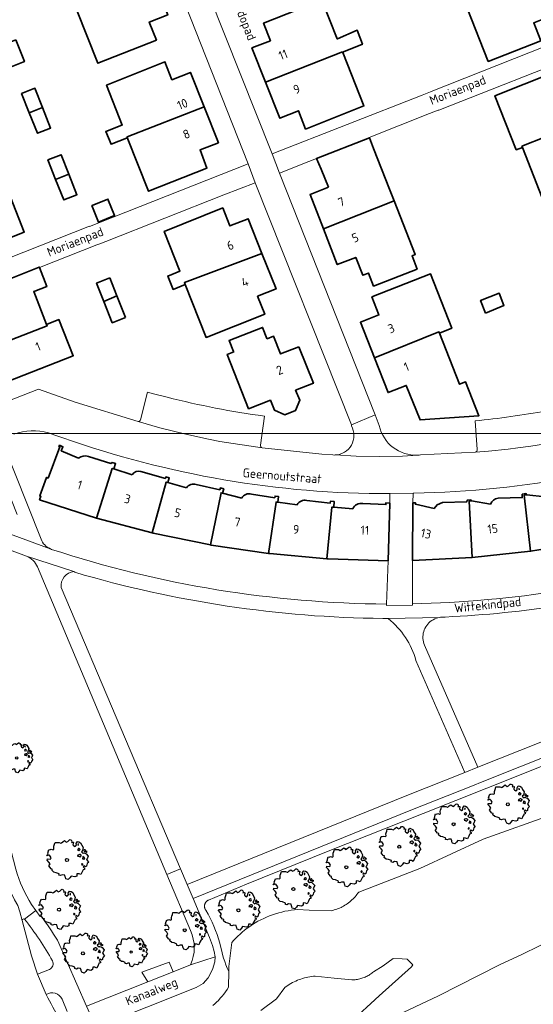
# Model space of a CAD drawing. Header units: metres. Extents: x 152391 to 157968, y 462336 to 467280.
# Tile 120 of 256: x 154502 to 154579, y 464175 to 464324. Entities that reach past the tile are written whole.
import ezdxf
from ezdxf.enums import TextEntityAlignment as Align

# ---------------------------------------------------------------- set-up
doc = ezdxf.new("R2010")
doc.units = ezdxf.units.M
doc.header["$LTSCALE"] = 0.75
doc.layers.get('0').update_dxf_attribs({"lineweight": 25})
for name, color, linetype, lineweight in [('B-GV-GR-BOOM-S', 252, 'Continuous', 25), ('B-WE-OG-BEBOUWING-GV', 6, 'Continuous', 35), ('B-WE-OG-BEBOUWING-T18', 1, 'Continuous', 18), ('B-WE-OG-TERREIN_CULTUURSCHEIDING-GV', 251, 'Continuous', 18), ('B-WE-OG-TOPOGRAFIE-T18', 1, 'Continuous', 18), ('B-WE-OG-WATER-GV', 251, 'Continuous', 18), ('B-WE-OG-WATER_KANAAL-GV', 251, 'Continuous', 18), ('B-WE-OG-WATER_SLOOT-GV', 251, 'Continuous', 18), ('B-WE-VH-VERHARDING_ASFALT-GV', 251, 'Continuous', 18), ('B-WE-VH-VERHARDING_BEDRIJFSVLOERPLAAT-GV', 251, 'Continuous', 18), ('B-WE-VH-VERHARDING_BETON-GV', 251, 'Continuous', 18), ('B-WE-VH-VERHARDING_BETONSTRAATSTEEN-GV', 251, 'Continuous', 18), ('B-WE-VH-VERHARDING_TEGEL-GV', 251, 'Continuous', 18)]:
    doc.layers.add(name, color=color, linetype=linetype, lineweight=lineweight)
doc.layers.add('X-XX-AL-TEKENBLAD_HULPLIJN-G', color=7, linetype='Continuous', lineweight=18, plot=False)
doc.styles.add('NLCS-ISO-M750-T18', font='NLCS-ISO.ttf', dxfattribs={"height": 1.35})

# ---------------------------------------------------------------- blocks, each defined once
blk = doc.blocks.new('SGR-BOOM_31_50')
at = {"linetype": 'Continuous'}
for p, q in [((-1.51, 1.45), (-1.48, 1.58)), ((-1.48, 1.58), (-1.4, 1.78)), ((-1.4, 1.78), (-1.36, 2)), ((-1.36, 2), (-0.89, 2)), ((-0.89, 2), (-0.69, 1.91)), ((-0.69, 1.91), (-0.63, 1.93)), ((-0.63, 1.93), (-0.49, 2.06)), ((-0.49, 2.06), (-0.3, 2.2)), ((-0.3, 2.2), (-0.18, 2.11)), ((-0.18, 2.11), (-0.08, 2.02)), ((-0.08, 2.02), (0.09, 2.11)), ((0.09, 2.11), (0.27, 2.28)), ((0.27, 2.28), (0.35, 2.31)), ((0.35, 2.31), (0.44, 2.26)), ((0.44, 2.26), (0.52, 2.2)), ((0.54, 2.04), (0.51, 2)), ((0.51, 2), (0.71, 2.02)), ((0.52, 2.2), (0.54, 2.04)), ((0.72, 1.98), (0.68, 1.71)), ((0.68, 1.71), (0.75, 1.65)), ((0.71, 2.02), (0.72, 1.98)), ((0.75, 1.65), (0.92, 1.54)), ((0.92, 1.54), (1, 1.6)), ((1, 1.6), (1.06, 1.71)), ((1.05, 1.87), (1.19, 2.09)), ((1.06, 1.71), (1.05, 1.87)), ((1.19, 2.09), (1.36, 2.04)), ((1.3, 1.82), (1.23, 1.78)), ((1.23, 1.78), (1.27, 1.67)), ((1.27, 1.67), (1.28, 1.65)), ((1.28, 1.69), (1.3, 1.82)), ((1.36, 2.04), (1.54, 1.93)), ((1.54, 1.93), (1.67, 1.69)), ((1.67, 1.69), (1.84, 1.41)), ((-2.27, 0.49), (-2.21, 0.64)), ((-1.99, 0.55), (-2.27, 0.49)), ((-2.24, -0.04), (-2.22, 0.11)), ((-2.22, 0.11), (-1.85, 0.09)), ((-2.21, 0.64), (-2.13, 0.71)), ((-2.18, 0.77), (-2.04, 1.17)), ((-2.13, 0.71), (-2.18, 0.77)), ((-2.04, 1.17), (-1.94, 1.14)), ((-1.9, 0.44), (-1.99, 0.55)), ((-1.94, 1.14), (-1.79, 1.21)), ((-1.77, 0.25), (-1.9, 0.44)), ((-1.85, 0.09), (-1.77, 0.25)), ((-1.79, 1.21), (-1.57, 1.14)), ((-1.57, 1.14), (-1.49, 1.23)), ((-1.49, 1.23), (-1.51, 1.45)), ((1.25, 1.21), (1.19, 1.17)), ((1.19, 1.17), (1.23, 1.1)), ((1.23, 0.55), (1.19, 0.44)), ((1.19, 0.44), (1.37, 0.42)), ((1.23, 1.1), (1.31, 1.12)), ((1.4, 0.62), (1.23, 0.55)), ((1.3, 1.3), (1.25, 1.21)), ((1.37, 1.3), (1.3, 1.3)), ((1.31, 1.12), (1.37, 1.03)), ((1.44, 1.25), (1.37, 1.3)), ((1.37, 1.03), (1.44, 1.12)), ((1.37, 0.42), (1.48, 0.33)), ((1.48, 0.62), (1.4, 0.62)), ((1.5, 1.17), (1.44, 1.25)), ((1.44, 1.12), (1.5, 1.17)), ((1.62, 0.53), (1.48, 0.62)), ((1.48, 0.33), (1.61, 0.49)), ((1.61, 0.49), (1.65, 0.55)), ((1.76, 1.06), (1.64, 0.93)), ((1.64, 0.93), (1.7, 0.84)), ((1.7, 0.84), (1.84, 0.75)), ((1.79, 0.25), (1.75, 0.14)), ((1.91, 0.07), (1.75, 0.14)), ((1.84, 1.41), (1.76, 1.06)), ((1.81, 0.4), (1.79, 0.31)), ((1.79, 0.31), (1.79, 0.25)), ((1.9, 0.31), (1.81, 0.4)), ((1.84, 0.75), (1.92, 0.79)), ((1.96, 0.27), (1.9, 0.31)), ((1.91, 0.07), (2.01, 0.18)), ((1.96, 1.14), (1.92, 1.08)), ((1.92, 1.08), (1.95, 0.99)), ((1.92, 0.79), (2.09, 0.75)), ((1.95, 0.99), (2.04, 0.93)), ((2.06, 1.14), (1.96, 1.14)), ((2.01, 0.18), (1.96, 0.27)), ((2.04, 0.97), (2.18, 0.9)), ((2.04, 0.93), (2.06, 0.97)), ((2.16, 1.01), (2.06, 1.14)), ((2.09, 0.75), (2.18, 0.68)), ((2.3, 0.95), (2.16, 1.01)), ((2.18, 0.9), (2.3, 0.95)), ((2.18, 0.68), (2.41, 0.42)), ((2.29, 0.14), (2.23, 0.05)), ((2.23, 0.05), (2.35, -0.13)), ((2.41, 0.42), (2.29, 0.14)), ((-2.05, -0.24), (-2.24, -0.04)), ((-2.07, -0.67), (-1.99, -0.56)), ((-1.8, -1), (-2.07, -0.67)), ((-1.91, -0.43), (-2.05, -0.24)), ((-1.99, -0.56), (-1.91, -0.43)), ((-1.67, -1.05), (-1.8, -1)), ((-1.7, -1.2), (-1.67, -1.05)), ((-1.48, -1.4), (-1.7, -1.2)), ((-1.22, -1.44), (-1.48, -1.4)), ((-0.89, -1.57), (-1.22, -1.44)), ((1.72, -1.35), (1.58, -1.66)), ((1.72, -0.39), (1.65, -0.48)), ((1.65, -0.48), (1.67, -0.56)), ((1.68, -0.56), (1.78, -0.54)), ((1.78, -0.45), (1.72, -0.39)), ((1.81, -1.18), (1.72, -1.35)), ((1.78, -0.54), (1.78, -0.45)), ((1.82, -1.11), (1.81, -1.18)), ((1.98, -1.07), (1.82, -1.11)), ((1.95, -0.63), (1.85, -0.78)), ((1.85, -0.78), (1.9, -0.85)), ((1.9, -0.85), (1.99, -0.94)), ((2.1, -0.78), (1.95, -0.63)), ((1.99, -0.94), (1.98, -1.07)), ((2.21, -0.7), (2.1, -0.78)), ((2.24, -0.56), (2.21, -0.7)), ((2.29, -0.41), (2.24, -0.56)), ((2.46, -0.24), (2.29, -0.41)), ((2.35, -0.13), (2.46, -0.24)), ((-0.91, -1.72), (-0.89, -1.57)), ((-0.73, -1.77), (-0.91, -1.72)), ((-0.53, -1.68), (-0.73, -1.77)), ((-0.25, -1.7), (-0.53, -1.68)), ((-0.21, -1.9), (-0.25, -1.7)), ((-0.18, -1.99), (-0.21, -1.9)), ((-0.13, -2.14), (-0.18, -1.99)), ((0.15, -2.23), (-0.13, -2.14)), ((0.34, -2.03), (0.15, -2.23)), ((0.47, -1.83), (0.34, -2.03)), ((0.91, -1.92), (0.47, -1.83)), ((1.11, -1.81), (0.91, -1.92)), ((1.13, -1.55), (1.11, -1.81)), ((1.37, -1.57), (1.13, -1.55)), ((1.58, -1.66), (1.37, -1.57))]:
    blk.add_line(p, q, dxfattribs=at)
blk.add_circle((0, 0), 0.169, dxfattribs=at)
blk = doc.blocks.new('SGR-BOOM_50_100')
at = {"linetype": 'Continuous'}
for p, q in [((0.12, 2.81), (0.36, 3.04)), ((0.36, 3.04), (0.47, 3.07)), ((0.47, 3.07), (0.59, 3.02)), ((0.59, 3.02), (0.69, 2.93)), ((-2.9, 1.03), (-2.72, 1.56)), ((-2.72, 1.56), (-2.59, 1.53)), ((-2.59, 1.53), (-2.39, 1.61)), ((-2.39, 1.61), (-2.1, 1.53)), ((-2.1, 1.53), (-1.99, 1.64)), ((-2.01, 1.93), (-1.97, 2.11)), ((-1.99, 1.64), (-2.01, 1.93)), ((-1.97, 2.11), (-1.87, 2.37)), ((-1.87, 2.37), (-1.81, 2.66)), ((-1.81, 2.66), (-1.19, 2.66)), ((-1.19, 2.66), (-0.92, 2.55)), ((-0.92, 2.55), (-0.84, 2.58)), ((-0.84, 2.58), (-0.65, 2.75)), ((-0.65, 2.75), (-0.4, 2.93)), ((-0.4, 2.93), (-0.24, 2.81)), ((-0.24, 2.81), (-0.11, 2.69)), ((-0.11, 2.69), (0.12, 2.81)), ((0.72, 2.72), (0.67, 2.66)), ((0.67, 2.66), (0.94, 2.69)), ((0.69, 2.93), (0.72, 2.72)), ((0.96, 2.64), (0.9, 2.29)), ((0.9, 2.29), (1, 2.2)), ((0.94, 2.69), (0.96, 2.64)), ((1, 2.2), (1.23, 2.05)), ((1.23, 2.05), (1.34, 2.14)), ((1.34, 2.14), (1.42, 2.29)), ((1.4, 2.49), (1.58, 2.78)), ((1.42, 2.29), (1.4, 2.49)), ((1.58, 2.78), (1.81, 2.72)), ((1.67, 1.61), (1.58, 1.56)), ((1.58, 1.56), (1.65, 1.47)), ((1.73, 2.43), (1.65, 2.37)), ((1.65, 2.37), (1.69, 2.23)), ((1.65, 1.47), (1.75, 1.5)), ((1.73, 1.73), (1.67, 1.61)), ((1.69, 2.23), (1.71, 2.2)), ((1.71, 2.26), (1.73, 2.43)), ((1.83, 1.73), (1.73, 1.73)), ((1.75, 1.5), (1.83, 1.38)), ((1.81, 2.72), (2.06, 2.58)), ((1.91, 1.67), (1.83, 1.73)), ((1.83, 1.38), (1.91, 1.5)), ((2, 1.56), (1.91, 1.67)), ((1.91, 1.5), (2, 1.56)), ((2.06, 2.58), (2.22, 2.26)), ((2.22, 2.26), (2.45, 1.88)), ((2.45, 1.88), (2.35, 1.41)), ((2.62, 1.53), (2.56, 1.44)), ((2.74, 1.53), (2.62, 1.53)), ((2.89, 1.35), (2.74, 1.53)), ((-3.03, 0.65), (-2.94, 0.85)), ((-2.65, 0.74), (-3.03, 0.65)), ((-2.99, -0.05), (-2.96, 0.15)), ((-2.96, 0.15), (-2.47, 0.12)), ((-2.94, 0.85), (-2.84, 0.94)), ((-2.84, 0.94), (-2.9, 1.03)), ((-2.53, 0.59), (-2.65, 0.74)), ((-2.37, 0.33), (-2.53, 0.59)), ((-2.47, 0.12), (-2.37, 0.33)), ((1.65, 0.74), (1.58, 0.59)), ((1.58, 0.59), (1.83, 0.56)), ((1.87, 0.82), (1.65, 0.74)), ((1.83, 0.56), (1.98, 0.45)), ((1.98, 0.82), (1.87, 0.82)), ((2.16, 0.71), (1.98, 0.82)), ((1.98, 0.45), (2.14, 0.65)), ((2.14, 0.65), (2.2, 0.74)), ((2.35, 1.41), (2.18, 1.23)), ((2.18, 1.23), (2.27, 1.12)), ((2.27, 1.12), (2.45, 1)), ((2.39, 0.33), (2.33, 0.18)), ((2.55, 0.09), (2.33, 0.18)), ((2.41, 0.53), (2.39, 0.42)), ((2.39, 0.42), (2.39, 0.33)), ((2.53, 0.42), (2.41, 0.53)), ((2.45, 1), (2.56, 1.06)), ((2.62, 0.36), (2.53, 0.42)), ((2.55, 0.09), (2.68, 0.24)), ((2.56, 1.44), (2.6, 1.32)), ((2.56, 1.06), (2.78, 1)), ((2.6, 1.32), (2.72, 1.23)), ((2.68, 0.24), (2.62, 0.36)), ((2.72, 1.29), (2.91, 1.2)), ((2.72, 1.23), (2.74, 1.29)), ((2.78, 1), (2.91, 0.91)), ((3.07, 1.26), (2.89, 1.35)), ((2.91, 1.2), (3.07, 1.26)), ((2.91, 0.91), (3.22, 0.56)), ((3.05, 0.18), (2.97, 0.07)), ((2.97, 0.07), (3.13, -0.17)), ((3.22, 0.56), (3.05, 0.18)), ((-2.74, -0.31), (-2.99, -0.05)), ((-2.76, -0.9), (-2.65, -0.75)), ((-2.41, -1.34), (-2.76, -0.9)), ((-2.55, -0.58), (-2.74, -0.31)), ((-2.65, -0.75), (-2.55, -0.58)), ((-2.22, -1.39), (-2.41, -1.34)), ((-2.26, -1.6), (-2.22, -1.39)), ((2.29, -0.52), (2.2, -0.64)), ((2.2, -0.64), (2.22, -0.75)), ((2.25, -0.75), (2.37, -0.72)), ((2.37, -0.61), (2.29, -0.52)), ((2.37, -0.72), (2.37, -0.61)), ((2.43, -1.48), (2.41, -1.57)), ((2.64, -1.42), (2.43, -1.48)), ((2.6, -0.84), (2.47, -1.04)), ((2.47, -1.04), (2.53, -1.13)), ((2.53, -1.13), (2.66, -1.25)), ((2.8, -1.04), (2.6, -0.84)), ((2.66, -1.25), (2.64, -1.42)), ((2.95, -0.93), (2.8, -1.04)), ((2.99, -0.75), (2.95, -0.93)), ((3.05, -0.55), (2.99, -0.75)), ((3.28, -0.31), (3.05, -0.55)), ((3.13, -0.17), (3.28, -0.31)), ((-1.97, -1.86), (-2.26, -1.6)), ((-1.62, -1.92), (-1.97, -1.86)), ((-1.19, -2.1), (-1.62, -1.92)), ((-1.21, -2.3), (-1.19, -2.1)), ((-0.98, -2.36), (-1.21, -2.3)), ((-0.71, -2.24), (-0.98, -2.36)), ((-0.34, -2.27), (-0.71, -2.24)), ((-0.28, -2.53), (-0.34, -2.27)), ((-0.24, -2.65), (-0.28, -2.53)), ((-0.17, -2.85), (-0.24, -2.65)), ((0.2, -2.97), (-0.17, -2.85)), ((0.45, -2.71), (0.2, -2.97)), ((0.63, -2.45), (0.45, -2.71)), ((1.21, -2.56), (0.63, -2.45)), ((1.48, -2.42), (1.21, -2.56)), ((1.5, -2.07), (1.48, -2.42)), ((1.83, -2.1), (1.5, -2.07)), ((2.1, -2.21), (1.83, -2.1)), ((2.29, -1.8), (2.1, -2.21)), ((2.41, -1.57), (2.29, -1.8))]:
    blk.add_line(p, q, dxfattribs=at)
blk.add_circle((0, 0), 0.225, dxfattribs=at)

msp = doc.modelspace()

# ---------------------------------------------------------------- linework, layer by layer
at = {"layer": 'B-WE-OG-BEBOUWING-GV'}
for points in [[(154510.26, 464325.09), (154513.47, 464316.98), (154522.3, 464320.47), (154521.23, 464323.18), (154524.02, 464324.28), (154521.89, 464329.67)], [(154580, 464329.53), (154569.28, 464325.3), (154572.45, 464317.25), (154580.39, 464320.38), (154579.32, 464323.09), (154582.11, 464324.19)], [(154550.45, 464318.62), (154550.59, 464318.68), (154553.43, 464319.84), (154552.64, 464321.95), (154549.67, 464320.68), (154549.64, 464320.66), (154547.31, 464326.53), (154538.49, 464323.03), (154539.54, 464320.38), (154536.75, 464319.28), (154538.79, 464314.1), (154550.42, 464318.69)], [(154501.06, 464320.5), (154499.07, 464319.69), (154500.36, 464316.43), (154502.36, 464317.22)], [(154538.79, 464314.1), (154540.94, 464308.66), (154543.78, 464309.81), (154544.84, 464307.03), (154553.66, 464310.53), (154550.45, 464318.62), (154550.42, 464318.69)], [(154529.52, 464310.38), (154527.45, 464315.59), (154524.66, 464314.48), (154523.59, 464317.19), (154514.77, 464313.68), (154517.16, 464307.65), (154517.07, 464307.61), (154514.66, 464306.66), (154515.45, 464304.74), (154517.77, 464305.69), (154517.91, 464305.75), (154517.87, 464305.85)], [(154588.25, 464308.67), (154586.16, 464313.97), (154583.37, 464312.87), (154582.3, 464315.58), (154573.45, 464312.08), (154576.67, 464303.91), (154577.6, 464304.27), (154577.53, 464304.45)], [(154503.11, 464309.48), (154505.1, 464310.3), (154503.95, 464313.19), (154501.95, 464312.4)], [(154505.1, 464310.3), (154503.11, 464309.48), (154504.33, 464306.4), (154506.33, 464307.19)], [(154517.91, 464305.75), (154521.11, 464297.66), (154529.94, 464301.16), (154528.91, 464303.88), (154531.67, 464304.97), (154529.52, 464310.38), (154517.87, 464305.85)], [(154588.25, 464308.67), (154577.53, 464304.45), (154577.6, 464304.27), (154580.6, 464296.68), (154588.56, 464299.84), (154587.59, 464302.3), (154590.34, 464303.38)], [(154548.3, 464298.28), (154545.52, 464297.16), (154547.54, 464291.97), (154558.22, 464296.22), (154557.54, 464297.95), (154555.13, 464304.09), (154554.48, 464305.74), (154546.51, 464302.61), (154547.19, 464300.97)], [(154507.07, 464299.45), (154509.07, 464300.24), (154507.91, 464303.16), (154505.91, 464302.37)], [(154509.07, 464300.24), (154507.07, 464299.45), (154508.3, 464296.34), (154510.3, 464297.13)], [(154500.26, 464296.77), (154490.21, 464292.81), (154492.31, 464287.5), (154502.35, 464291.47)], [(154512.58, 464295.49), (154512.57, 464295.48), (154513.55, 464293.01), (154513.56, 464293.01), (154515.99, 464293.97), (154514.99, 464296.46)], [(154538.26, 464288.26), (154536.19, 464293.5), (154533.42, 464292.41), (154532.33, 464295.13), (154523.5, 464291.59), (154525.87, 464285.58), (154524.02, 464284.84), (154524.82, 464282.83), (154526.67, 464283.57), (154526.55, 464283.87)], [(154547.54, 464291.97), (154549.63, 464286.58), (154552.43, 464287.67), (154553.49, 464284.97), (154554.36, 464285.31), (154555.13, 464283.33), (154561.7, 464285.91), (154560.93, 464287.89), (154561.42, 464288.08), (154558.22, 464296.22)], [(154526.67, 464283.57), (154529.81, 464275.59), (154538.67, 464279.09), (154537.59, 464281.81), (154540.38, 464282.91), (154538.26, 464288.26), (154526.55, 464283.87)], [(154497.61, 464274.16), (154505.82, 464277.35), (154505.73, 464277.56), (154503.77, 464282.52), (154503.94, 464282.59), (154505.75, 464283.26), (154504.65, 464286.13), (154504.62, 464286.21), (154496.24, 464282.89), (154496.27, 464282.81), (154497.35, 464280.21), (154497.39, 464280.11), (154495.55, 464279.38)], [(154515.25, 464284.59), (154513.26, 464283.8), (154514.37, 464281.01), (154516.33, 464281.87)], [(154555.24, 464272.52), (154565, 464276.43), (154565.08, 464276.25), (154566.94, 464276.98), (154563.72, 464285.17), (154554.86, 464281.69), (154555.92, 464278.98), (154553.13, 464277.88)], [(154517.63, 464278.59), (154516.33, 464281.87), (154514.37, 464281.01), (154515.64, 464277.8)], [(154572.04, 464279.26), (154574.8, 464280.41), (154574.1, 464282.26), (154571.28, 464281.18)], [(154505.73, 464277.56), (154505.82, 464277.35), (154497.61, 464274.16), (154499.7, 464268.88), (154509.75, 464272.83), (154507.59, 464278.29)], [(154543.81, 464274.19), (154541.05, 464273.1), (154540, 464275.76), (154539.03, 464275.38), (154539.01, 464275.43), (154538.36, 464277.1), (154533.3, 464275.1), (154533.98, 464273.46), (154534, 464273.4), (154533.01, 464273.01), (154536.23, 464264.81), (154539.53, 464266.11), (154540.13, 464264.58), (154541.71, 464263.89), (154543.34, 464264.53), (154543.98, 464266.09), (154543.34, 464267.61), (154546.02, 464268.66)], [(154565.08, 464276.25), (154565, 464276.43), (154555.24, 464272.52), (154557.31, 464267.25), (154560.05, 464268.34), (154562.14, 464263.13), (154571.02, 464263.75), (154569.02, 464268.88), (154568.11, 464268.52)], [(154570.02, 464242.36), (154569.58, 464250.88), (154569.89, 464250.91), (154569.81, 464251.09), (154569.27, 464251.03), (154569.19, 464250.75), (154565.53, 464250.66), (154564.7, 464250.31), (154564.27, 464249.78), (154561.44, 464250.41), (154561.44, 464250.63), (154561.06, 464250.63), (154561, 464241.91)]]:
    msp.add_lwpolyline(points, close=True, dxfattribs=at)
for points in [[(154510.52, 464257.38), (154507.93, 464258.48), (154508.19, 464259.09), (154507.67, 464259.31), (154507.59, 464259.11), (154507.72, 464259.06), (154505.95, 464254.34), (154505.73, 464254.44), (154504.69, 464251.66), (154504.84, 464251.6), (154504.65, 464251.08), (154513.28, 464248.29), (154515.63, 464255.81), (154515.87, 464255.73)], [(154515.87, 464255.73), (154516.13, 464256.53), (154515.63, 464256.69), (154515.41, 464256.56), (154512.03, 464257.63)], [(154518.66, 464254.84), (154515.87, 464255.73), (154515.63, 464255.81), (154513.28, 464248.29), (154521.66, 464246.08), (154523.8, 464253.75), (154524.05, 464253.68), (154524.25, 464254.38), (154523.73, 464254.53), (154523.67, 464254.31), (154519.97, 464255.34)], [(154526.84, 464252.88), (154524.05, 464253.68), (154523.8, 464253.75), (154521.66, 464246.08), (154521.84, 464246.03), (154530.47, 464244.27), (154532.08, 464252.13), (154532.31, 464252.07), (154532.48, 464252.75), (154531.97, 464252.88), (154531.88, 464252.59), (154528.31, 464253.38)], [(154578.83, 464243.3), (154587.62, 464244.72), (154586.29, 464252.47), (154586.56, 464252.52), (154586.42, 464253.34), (154585.89, 464253.25), (154585.92, 464253.03), (154582.16, 464252.44)], [(154535.19, 464251.34), (154532.31, 464252.07), (154532.08, 464252.13), (154530.47, 464244.27), (154530.59, 464244.24), (154539.26, 464242.97), (154540.39, 464250.74), (154540.65, 464250.7)], [(154540.65, 464250.7), (154540.77, 464251.56), (154540.25, 464251.63), (154540.2, 464251.38), (154536.66, 464251.94)], [(154569.89, 464250.91), (154569.58, 464250.88), (154570.02, 464242.36), (154578.83, 464243.3), (154577.88, 464251.75), (154578.25, 464251.81), (154578.13, 464252), (154577.58, 464251.91), (154577.59, 464251.41), (154573.94, 464251.31)], [(154581.06, 464251.5), (154578.25, 464251.81), (154577.88, 464251.75), (154578.83, 464243.3)], [(154540.65, 464250.7), (154540.39, 464250.74), (154539.26, 464242.97), (154539.42, 464242.95), (154548.04, 464242.17), (154548.81, 464249.96), (154549.09, 464249.94), (154549.16, 464250.84), (154548.63, 464250.88), (154548.56, 464250.59), (154545.02, 464250.97)], [(154543.55, 464250.31), (154540.65, 464250.7)], [(154551.98, 464249.72), (154549.09, 464249.94), (154548.81, 464249.96), (154548.04, 464242.17), (154548.27, 464242.15), (154557.31, 464241.84), (154557.56, 464250.59), (154556.98, 464250.63), (154556.98, 464250.34), (154553.48, 464250.5)], [(154572.8, 464250.41), (154569.89, 464250.91)]]:
    msp.add_lwpolyline(points, dxfattribs=at)
for points in [[(154512.03, 464257.63, 0.217186), (154510.52, 464257.38)], [(154519.97, 464255.34, 0.352586), (154518.66, 464254.84)], [(154528.31, 464253.38, 0.326683), (154526.84, 464252.88)], [(154536.66, 464251.94, 0.3345), (154535.19, 464251.34)], [(154545.02, 464250.97, 0.337239), (154543.55, 464250.31)], [(154553.48, 464250.5, 0.349202), (154551.98, 464249.72)], [(154573.94, 464251.31, 0.304949), (154572.8, 464250.41)]]:
    msp.add_lwpolyline(points, format="xyb", dxfattribs=at)
at = {"layer": 'B-WE-OG-TERREIN_CULTUURSCHEIDING-GV'}
for points in [[(154754.73, 464272.21), (154753.58, 464275.19), (154751.75, 464279.86), (154742.53, 464276.22), (154738.94, 464274.74), (154735, 464272.9), (154730, 464270.35), (154724.77, 464267.88), (154719.74, 464265.83), (154705.63, 464260.97), (154704.13, 464260.46), (154702.57, 464259.9), (154692.78, 464256.39), (154671.7, 464248.25), (154627.41, 464230.7), (154624.47, 464229.53), (154617.03, 464226.59), (154571.78, 464208.59)], [(154502.67, 464242.57), (154501.88, 464242.88)], [(154527.45, 464186.03), (154523.89, 464194.49), (154504.34, 464240.94)], [(154509.98, 464240.13), (154509.84, 464240.25)], [(154570.86, 464210.7), (154599.16, 464221.95), (154598.55, 464223.43), (154601.62, 464224.65), (154602.22, 464223.17), (154616.18, 464228.72), (154623.6, 464231.66), (154620.2, 464240)], [(154507.91, 464237.84), (154525.94, 464195.37), (154526.94, 464193.01), (154560.15, 464206.44), (154568.89, 464209.91), (154561.52, 464226.81)], [(154557.33, 464233.13), (154556.52, 464233.16)], [(154565.95, 464233.38), (154565.64, 464233.34), (154565.36, 464233.34), (154565.35, 464233.34), (154565.23, 464233.34), (154565.1, 464233.31), (154564.85, 464233.26), (154564.6, 464233.18), (154564.36, 464233.09), (154564.12, 464232.97), (154563.9, 464232.84), (154563.69, 464232.68), (154563.49, 464232.51), (154563.32, 464232.32), (154563.15, 464232.12), (154563.01, 464231.9), (154562.88, 464231.67), (154562.78, 464231.43), (154562.69, 464231.19), (154562.63, 464230.93), (154562.59, 464230.68), (154562.58, 464230.42), (154562.58, 464230.16), (154562.61, 464229.9), (154562.66, 464229.64), (154562.73, 464229.39), (154562.82, 464229.15), (154570.86, 464210.7)], [(154591.55, 464215.27), (154577.15, 464209.52), (154562.61, 464203.71), (154548.28, 464198.02), (154535.92, 464193.07), (154530.17, 464190.65), (154530.14, 464190.64), (154530.11, 464190.62), (154530.08, 464190.6), (154530.05, 464190.59), (154530.02, 464190.57), (154529.99, 464190.55), (154529.96, 464190.52), (154529.94, 464190.5), (154529.91, 464190.48), (154529.88, 464190.45), (154529.86, 464190.43), (154529.83, 464190.4), (154529.81, 464190.38), (154529.79, 464190.35), (154529.77, 464190.32), (154529.75, 464190.29), (154529.73, 464190.26), (154529.71, 464190.23), (154529.7, 464190.2), (154529.68, 464190.17), (154529.67, 464190.14), (154529.65, 464190.1), (154529.64, 464190.07), (154529.63, 464190.04), (154529.62, 464190.01), (154529.61, 464189.97), (154529.6, 464189.94), (154529.59, 464189.9), (154529.59, 464189.87), (154529.58, 464189.83), (154529.58, 464189.8), (154529.58, 464189.76), (154529.58, 464189.73), (154529.58, 464189.69), (154529.58, 464189.66), (154529.58, 464189.62), (154529.59, 464189.59), (154529.59, 464189.55), (154529.6, 464189.52), (154529.61, 464189.48), (154529.62, 464189.45), (154529.63, 464189.41), (154529.64, 464189.38), (154529.65, 464189.35), (154529.67, 464189.32), (154529.68, 464189.28), (154529.7, 464189.25), (154529.71, 464189.22), (154529.73, 464189.19), (154529.75, 464189.16), (154529.77, 464189.13), (154529.79, 464189.1), (154530.12, 464188.52), (154530.43, 464187.92), (154530.73, 464187.31), (154531, 464186.69), (154531.25, 464186.07), (154531.48, 464185.43), (154531.69, 464184.79), (154531.88, 464184.15), (154532.05, 464183.49), (154532.17, 464182.96), (154532.3, 464182.43), (154532.46, 464181.9), (154532.63, 464181.38), (154532.82, 464180.87), (154533.02, 464180.36), (154533.24, 464179.86), (154533.26, 464180.64), (154533.71, 464184.25), (154534, 464184.58), (154534.3, 464184.89), (154534.61, 464185.2), (154534.94, 464185.5), (154535.27, 464185.79), (154535.64, 464186.1), (154536.02, 464186.39), (154536.42, 464186.67), (154536.82, 464186.94), (154537.23, 464187.2), (154537.65, 464187.44), (154538.08, 464187.66), (154538.52, 464187.88), (154538.96, 464188.08), (154539.4, 464188.26), (154539.86, 464188.43), (154540.32, 464188.58), (154540.78, 464188.72), (154541.25, 464188.84), (154541.72, 464188.95), (154542.2, 464189.04), (154542.68, 464189.11), (154543.16, 464189.17), (154543.64, 464189.22), (154545.38, 464189.12), (154548.74, 464189.04), (154548.96, 464189.09), (154549.17, 464189.15), (154549.38, 464189.22), (154549.59, 464189.29), (154549.79, 464189.37), (154549.99, 464189.45), (154550.2, 464189.54), (154550.39, 464189.64), (154550.58, 464189.75), (154550.77, 464189.86), (154550.96, 464189.98), (154551.15, 464190.1), (154551.33, 464190.23), (154551.51, 464190.37), (154551.68, 464190.52), (154551.85, 464190.67), (154552.01, 464190.82), (154552.17, 464190.98), (154552.32, 464191.15), (154552.47, 464191.32), (154552.61, 464191.49), (154552.74, 464191.67), (154552.87, 464191.86), (154562.1, 464195.42), (154571.67, 464199.83), (154582.41, 464203.68)], [(154530.83, 464174.72), (154531.12, 464174.97), (154531.4, 464175.24), (154531.67, 464175.51), (154531.95, 464175.82), (154532.22, 464176.13), (154532.49, 464176.46), (154532.74, 464176.79), (154532.98, 464177.13), (154533.21, 464177.48), (154533.24, 464179.86), (154533.02, 464180.36), (154532.82, 464180.87), (154532.63, 464181.38), (154532.46, 464181.9), (154532.3, 464182.43), (154532.17, 464182.96), (154532.05, 464183.49), (154531.88, 464184.15), (154531.69, 464184.79), (154531.48, 464185.43), (154531.25, 464186.07), (154531, 464186.69), (154530.73, 464187.31), (154530.43, 464187.92), (154530.12, 464188.52), (154529.79, 464189.1), (154529.77, 464189.13), (154529.75, 464189.16), (154529.73, 464189.19), (154529.71, 464189.22), (154529.7, 464189.25), (154529.68, 464189.28), (154529.67, 464189.32), (154529.65, 464189.35), (154529.64, 464189.38), (154529.63, 464189.41), (154529.62, 464189.45), (154529.61, 464189.48), (154529.6, 464189.52), (154529.59, 464189.55), (154529.59, 464189.59), (154529.58, 464189.62), (154529.58, 464189.66), (154529.58, 464189.69), (154529.58, 464189.73), (154529.58, 464189.76), (154529.58, 464189.8), (154529.58, 464189.83), (154529.59, 464189.87), (154529.59, 464189.9), (154529.6, 464189.94), (154529.61, 464189.97), (154529.62, 464190.01), (154529.63, 464190.04), (154529.64, 464190.07), (154529.65, 464190.1), (154529.67, 464190.14), (154529.68, 464190.17), (154529.7, 464190.2), (154529.71, 464190.23), (154529.73, 464190.26), (154529.75, 464190.29), (154529.77, 464190.32), (154529.79, 464190.35), (154529.81, 464190.38), (154529.83, 464190.4), (154529.86, 464190.43), (154529.88, 464190.45), (154529.91, 464190.48), (154529.94, 464190.5), (154529.96, 464190.52), (154529.99, 464190.55), (154530.02, 464190.57), (154530.05, 464190.59), (154530.08, 464190.6), (154530.11, 464190.62), (154530.14, 464190.64), (154530.17, 464190.65), (154535.92, 464193.07), (154548.28, 464198.02), (154562.61, 464203.71), (154577.15, 464209.52), (154591.55, 464215.27)], [(154571.78, 464208.59), (154569.81, 464207.8), (154561.01, 464204.3), (154527.84, 464190.89), (154530.34, 464185), (154530.78, 464183.8), (154531.02, 464182.9), (154531.21, 464182.1), (154531.13, 464181.31), (154530.78, 464180.19), (154530.14, 464178.91), (154529.37, 464178.06), (154528.31, 464177.44), (154513.41, 464171.53)], [(154503.46, 464189.97), (154504.11, 464189.06), (154504.74, 464188.19), (154504.86, 464188.24)], [(154507.38, 464184.59), (154511.75, 464174.62), (154521, 464178.29), (154520.09, 464179.78), (154524.23, 464181.28), (154524.83, 464179.83), (154524.83, 464179.82), (154527.45, 464180.88)]]:
    msp.add_lwpolyline(points, dxfattribs=at)
for points in [[(154501.88, 464242.88, -0.027039), (154487.12, 464248.95)], [(154504.34, 464240.94, 0.203873), (154502.67, 464242.57)], [(154509.84, 464240.25, 0.406474), (154507.91, 464237.84)], [(154556.52, 464233.16, -0.069103), (154509.98, 464240.13)], [(154583.8, 464235.19, -0.02717), (154565.95, 464233.38)], [(154561.52, 464226.81, 0.159741), (154557.33, 464233.13)], [(154501.08, 464195.29, 0.071077), (154503.46, 464189.97)], [(154504.86, 464188.24, -0.023536), (154507.38, 464184.59)], [(154527.45, 464180.88, 0.226019), (154527.45, 464186.03)]]:
    msp.add_lwpolyline(points, format="xyb", dxfattribs=at)
at = {"layer": 'B-WE-OG-WATER-GV'}
msp.add_lwpolyline([(154551.56, 464172.16), (154555.96, 464176.18), (154560.85, 464180.59), (154561.04, 464180.89), (154560.17, 464181.71), (154559.43, 464181.76), (154558.1, 464181.82), (154556.58, 464180.7), (154555.1, 464179.81), (154554.97, 464179.7), (154554.84, 464179.6), (154554.71, 464179.5), (154554.57, 464179.41), (154554.43, 464179.32), (154554.29, 464179.24), (154554.15, 464179.16), (154554, 464179.09), (154553.84, 464179.02), (154553.68, 464178.95), (154553.52, 464178.89), (154553.35, 464178.84), (154553.18, 464178.79), (154553.02, 464178.74), (154552.85, 464178.71), (154552.67, 464178.67), (154552.5, 464178.65), (154552.33, 464178.63), (154552.15, 464178.62), (154551.98, 464178.61), (154551.81, 464178.61), (154549.16, 464178.84), (154546.3, 464179.17), (154546.02, 464179.15), (154545.75, 464179.12), (154545.47, 464179.07), (154545.2, 464179.02), (154544.93, 464178.96), (154544.66, 464178.9), (154544.39, 464178.82), (154544.13, 464178.73), (154543.87, 464178.64), (154543.61, 464178.54), (154543.36, 464178.43), (154543.11, 464178.31), (154542.86, 464178.18), (154542.61, 464178.05), (154542.37, 464177.91), (154542.14, 464177.76), (154541.91, 464177.6), (154541.69, 464177.43), (154540.45, 464175.72), (154538.07, 464173.96)], dxfattribs=at)
at = {"layer": 'B-WE-OG-WATER_KANAAL-GV'}
msp.add_lwpolyline([(154593.52, 464190.28), (154577.52, 464182.42), (154574.14, 464180.87), (154564.93, 464176.18), (154554.33, 464171.22), (154540.68, 464164.78), (154536.34, 464162.88)], dxfattribs=at)
at = {"layer": 'B-WE-OG-WATER_SLOOT-GV'}
for points in [[(154582.41, 464203.68), (154571.67, 464199.83), (154562.1, 464195.42), (154552.87, 464191.86), (154552.74, 464191.67), (154552.61, 464191.49), (154552.47, 464191.32), (154552.32, 464191.15), (154552.17, 464190.98), (154552.01, 464190.82), (154551.85, 464190.67), (154551.68, 464190.52), (154551.51, 464190.37), (154551.33, 464190.23), (154551.15, 464190.1), (154550.96, 464189.98)], [(154550.96, 464189.98), (154550.77, 464189.86), (154550.58, 464189.75), (154550.39, 464189.64), (154550.2, 464189.54), (154549.99, 464189.45), (154549.79, 464189.37), (154549.59, 464189.29), (154549.38, 464189.22), (154549.17, 464189.15), (154548.96, 464189.09), (154548.74, 464189.04), (154545.38, 464189.12), (154543.64, 464189.22), (154543.16, 464189.17), (154542.68, 464189.11), (154542.2, 464189.04), (154541.72, 464188.95), (154541.25, 464188.84), (154540.78, 464188.72), (154540.32, 464188.58), (154539.86, 464188.43), (154539.4, 464188.26), (154538.96, 464188.08), (154538.52, 464187.88), (154538.08, 464187.66), (154537.65, 464187.44), (154537.23, 464187.2), (154536.82, 464186.94), (154536.42, 464186.67), (154536.02, 464186.39), (154535.64, 464186.1), (154535.27, 464185.79), (154534.94, 464185.5), (154534.61, 464185.2), (154534.3, 464184.89), (154534, 464184.58), (154533.71, 464184.25), (154533.26, 464180.64), (154533.24, 464179.86), (154533.21, 464177.48), (154532.98, 464177.13), (154532.74, 464176.79), (154532.49, 464176.46), (154532.22, 464176.13), (154531.95, 464175.82), (154531.67, 464175.51), (154531.4, 464175.24), (154531.12, 464174.97), (154530.83, 464174.72)], [(154554.33, 464171.22), (154564.93, 464176.18), (154574.14, 464180.87), (154577.52, 464182.42), (154593.52, 464190.28)], [(154538.07, 464173.96), (154540.45, 464175.72), (154541.69, 464177.43), (154541.91, 464177.6), (154542.14, 464177.76), (154542.37, 464177.91), (154542.61, 464178.05), (154542.86, 464178.18), (154543.11, 464178.31), (154543.36, 464178.43), (154543.61, 464178.54), (154543.87, 464178.64), (154544.13, 464178.73), (154544.39, 464178.82), (154544.66, 464178.9), (154544.93, 464178.96), (154545.2, 464179.02), (154545.47, 464179.07), (154545.75, 464179.12), (154546.02, 464179.15), (154546.3, 464179.17), (154549.16, 464178.84), (154551.81, 464178.61), (154551.98, 464178.61), (154552.15, 464178.62), (154552.33, 464178.63), (154552.5, 464178.65), (154552.67, 464178.67), (154552.85, 464178.71), (154553.02, 464178.74), (154553.18, 464178.79), (154553.35, 464178.84), (154553.52, 464178.89), (154553.68, 464178.95), (154553.84, 464179.02), (154554, 464179.09), (154554.15, 464179.16), (154554.29, 464179.24), (154554.43, 464179.32), (154554.57, 464179.41), (154554.71, 464179.5), (154554.84, 464179.6), (154554.97, 464179.7), (154555.1, 464179.81), (154556.58, 464180.7), (154558.1, 464181.82), (154559.43, 464181.76), (154560.17, 464181.71), (154561.04, 464180.89), (154560.85, 464180.59), (154555.96, 464176.18), (154551.56, 464172.16)]]:
    msp.add_lwpolyline(points, dxfattribs=at)
at = {"layer": 'B-WE-VH-VERHARDING_ASFALT-GV'}
for points in [[(154502.67, 464242.57, -0.203873), (154504.34, 464240.94)], [(154507.91, 464237.84, -0.406474), (154509.84, 464240.25)], [(154557.33, 464233.13, -0.159741), (154561.52, 464226.81)]]:
    msp.add_lwpolyline(points, format="xyb", dxfattribs=at)
for points in [[(154509.84, 464240.25), (154502.67, 464242.57)], [(154504.34, 464240.94), (154523.89, 464194.49), (154525.94, 464195.37), (154507.91, 464237.84)], [(154565.23, 464233.34), (154565.1, 464233.33), (154557.33, 464233.13)], [(154561.52, 464226.81), (154568.89, 464209.91), (154570.86, 464210.7), (154562.82, 464229.15), (154562.73, 464229.39), (154562.66, 464229.64), (154562.61, 464229.9), (154562.58, 464230.16), (154562.58, 464230.42), (154562.59, 464230.68), (154562.63, 464230.93), (154562.69, 464231.19), (154562.78, 464231.43), (154562.88, 464231.67), (154563.01, 464231.9), (154563.15, 464232.12), (154563.32, 464232.32), (154563.49, 464232.51), (154563.69, 464232.68), (154563.9, 464232.84), (154564.12, 464232.97), (154564.36, 464233.09), (154564.6, 464233.18), (154564.85, 464233.26), (154565.1, 464233.31), (154565.23, 464233.34)], [(154599.16, 464221.95), (154570.86, 464210.7), (154568.89, 464209.91), (154560.15, 464206.44), (154526.94, 464193.01), (154527.84, 464190.89), (154561.01, 464204.3), (154569.81, 464207.8), (154571.78, 464208.59), (154617.03, 464226.59)]]:
    msp.add_lwpolyline(points, dxfattribs=at)
msp.add_lwpolyline([(154527.45, 464180.88), (154524.83, 464179.82), (154524.82, 464179.83), (154521, 464178.29), (154511.75, 464174.62), (154512.53, 464172.85), (154513.35, 464172.53), (154513.34, 464171.62), (154513.38, 464171.57), (154513.41, 464171.53), (154528.31, 464177.44), (154529.37, 464178.06), (154530.14, 464178.91), (154530.78, 464180.19), (154531.13, 464181.31), (154531.21, 464182.1)], close=True, dxfattribs=at)
at = {"layer": 'B-WE-VH-VERHARDING_BEDRIJFSVLOERPLAAT-GV'}
msp.add_lwpolyline([(154557.31, 464241.84), (154557.06, 464235.34), (154557.05, 464235.12), (154561, 464235.16), (154561, 464235.38), (154561, 464241.91), (154561.06, 464250.63), (154561.11, 464252.06), (154561.13, 464252.07), (154561.1, 464252.07), (154557.59, 464252), (154557.56, 464250.59)], close=True, dxfattribs=at)
at = {"layer": 'B-WE-VH-VERHARDING_BETON-GV'}
for points in [[(154501.08, 464195.29), (154499.05, 464203.05), (154499.01, 464203.21), (154495.58, 464215.8), (154493.89, 464215.38), (154493.81, 464215.36), (154494.13, 464214.13), (154497.18, 464202.71), (154498.09, 464199.22), (154499.24, 464194.81), (154499.63, 464193.62), (154500.02, 464192.57), (154500.37, 464191.75), (154500.89, 464190.68), (154501.35, 464189.83), (154501.7, 464188.89), (154502.05, 464187.58)], [(154505.67, 464176.39), (154504.37, 464179.47), (154503.45, 464182.24), (154502.05, 464187.58), (154501.7, 464188.89), (154501.35, 464189.83)], [(154502.39, 464187.77), (154504.11, 464189.06), (154503.46, 464189.97)]]:
    msp.add_lwpolyline(points, dxfattribs=at)
for points in [[(154503.46, 464189.97, -0.071077), (154501.08, 464195.29)], [(154502.05, 464187.58, -0.571498), (154502.39, 464187.77)], [(154510.17, 464169.19, -0.052358), (154505.67, 464176.39)]]:
    msp.add_lwpolyline(points, format="xyb", dxfattribs=at)
at = {"layer": 'B-WE-VH-VERHARDING_BETONSTRAATSTEEN-GV'}
for points in [[(154537.25, 464298.94), (154551.77, 464262.41), (154555.35, 464263.88), (154540.93, 464300.39), (154540.92, 464300.4), (154539.8, 464303.28), (154520.64, 464351.38), (154517.15, 464349.99), (154536.16, 464301.81)], [(154586.34, 464321.63), (154563.81, 464312.69), (154563.74, 464312.66), (154562.47, 464312.17), (154562.44, 464312.16), (154539.8, 464303.28), (154540.92, 464300.4), (154563.56, 464309.39), (154563.57, 464309.4), (154564.88, 464309.88), (154564.98, 464309.91), (154587.48, 464318.75)], [(154489.63, 464283.45), (154490.79, 464280.65), (154496.27, 464282.81), (154496.24, 464282.89), (154504.62, 464286.21), (154504.65, 464286.13), (154513.29, 464289.54), (154513.75, 464289.73), (154514.69, 464290.08), (154532.48, 464297.13), (154537.25, 464298.94), (154536.16, 464301.81), (154513.63, 464292.88), (154513.61, 464292.87), (154512.2, 464292.34), (154512.19, 464292.38)], [(154524.83, 464179.82), (154524.83, 464179.83), (154524.23, 464181.28), (154520.09, 464179.78), (154521, 464178.29), (154524.82, 464179.83)]]:
    msp.add_lwpolyline(points, close=True, dxfattribs=at)
for points in [[(154548.98, 464257.84), (154547.3, 464257.97), (154538.3, 464258.91), (154531.88, 464259.88), (154530.17, 464260.24), (154526.76, 464261), (154522.85, 464261.93), (154519.55, 464262.88), (154519.53, 464262.88), (154510.05, 464265.81), (154504.52, 464267.78), (154496.99, 464264.84), (154497.01, 464264.78), (154495.11, 464264.16), (154489.63, 464261.97)], [(154523.95, 464266.55), (154522.07, 464267.02), (154520.98, 464267.34), (154519.91, 464263.16)], [(154604.27, 464265.47), (154594.7, 464262.56), (154594.67, 464262.56), (154593.51, 464262.21), (154591.54, 464261.67), (154589.16, 464261.07), (154586.44, 464260.46), (154584.46, 464260.07), (154582.24, 464259.68), (154580.81, 464259.46), (154578.89, 464259.18), (154576.91, 464258.92), (154575.43, 464258.74), (154572.49, 464258.44), (154570.52, 464258.27), (154570.49, 464258.26), (154562.19, 464257.84)], [(154538.02, 464259.31), (154538.62, 464263.7)], [(154555.98, 464262.28), (154555.35, 464263.88), (154551.77, 464262.41), (154551.77, 464262.4), (154551.78, 464262.22)], [(154519.55, 464262.88), (154522.85, 464261.93), (154526.76, 464261), (154530.17, 464260.24), (154531.88, 464259.88), (154538.3, 464258.91)], [(154570.45, 464262.97), (154570.78, 464258.66)], [(154570.52, 464258.27), (154572.49, 464258.44), (154575.43, 464258.74), (154576.91, 464258.92), (154578.89, 464259.18), (154580.81, 464259.46), (154582.24, 464259.68), (154584.46, 464260.07), (154586.44, 464260.46), (154589.16, 464261.07), (154591.54, 464261.67), (154593.51, 464262.21), (154594.67, 464262.56)], [(154506.03, 464261.16), (154506.98, 464260.84)], [(154561.79, 464257.81), (154559.51, 464257.67), (154555.98, 464257.6), (154552.48, 464257.68), (154549.32, 464257.84)], [(154549.32, 464257.84), (154552.48, 464257.68), (154555.98, 464257.6), (154559.51, 464257.67), (154561.79, 464257.81)], [(154557.59, 464252), (154561.1, 464252.07), (154561.13, 464252.07), (154561.2, 464252.09)], [(154527.45, 464180.88), (154531.21, 464182.1), (154531.02, 464182.9), (154530.78, 464183.8), (154530.34, 464185), (154527.84, 464190.89), (154526.94, 464193.01), (154525.94, 464195.37), (154523.89, 464194.49), (154527.45, 464186.03)], [(154502.05, 464187.58), (154503.45, 464182.24), (154504.37, 464179.47), (154506.14, 464180.19)], [(154508.81, 464173.82), (154508.08, 464175.71)]]:
    msp.add_lwpolyline(points, dxfattribs=at)
for points in [[(154538.62, 464263.7, -0.028084), (154523.95, 464266.55)], [(154581.23, 464264.48, -0.015958), (154570.45, 464262.97)], [(154519.91, 464263.16, -0.28599), (154519.55, 464262.88)], [(154551.78, 464262.22, -0.55857), (154549.32, 464257.84)], [(154561.79, 464257.81, -0.36647), (154555.98, 464262.28)], [(154500.77, 464261, -0.160458), (154506.03, 464261.16)], [(154506.98, 464260.84, 0.002564), (154508.15, 464260.45)], [(154561.2, 464252.09, 0.089859), (154610.02, 464261.63)], [(154508.15, 464260.45, 0.085946), (154557.59, 464252)], [(154538.3, 464258.91, -0.299931), (154538.02, 464259.31)], [(154549.32, 464257.84, -0.029185), (154548.98, 464257.84)], [(154562.19, 464257.84, -0.017409), (154561.79, 464257.81)], [(154570.78, 464258.66, -0.344769), (154570.52, 464258.27)], [(154502.39, 464187.77, 0.571498), (154502.05, 464187.58)], [(154506.61, 464181.47, 0.039725), (154502.39, 464187.77)], [(154527.45, 464186.03, -0.226019), (154527.45, 464180.88)], [(154506.14, 464180.19, 0.447565), (154506.61, 464181.47)], [(154508.08, 464175.71, 0.434709), (154505.67, 464176.39)], [(154505.67, 464176.39, 0.052358), (154510.17, 464169.19)]]:
    msp.add_lwpolyline(points, format="xyb", dxfattribs=at)
at = {"layer": 'B-WE-VH-VERHARDING_TEGEL-GV'}
for points in [[(154504.91, 464245.13), (154498.9, 464260.16), (154497.02, 464259.59), (154496.98, 464259.58), (154497.05, 464259.4), (154501.28, 464248.84)], [(154506.48, 464243.59), (154506.29, 464243.69), (154506.28, 464243.69), (154499.33, 464246.22), (154499.32, 464246.23)], [(154499.32, 464246.23), (154499.33, 464246.22), (154506.28, 464243.69)], [(154501.88, 464242.88), (154502.67, 464242.57), (154509.84, 464240.25), (154509.98, 464240.13)], [(154561, 464235.38), (154561, 464235.16), (154557.05, 464235.12), (154557.06, 464235.34)], [(154556.52, 464233.16), (154557.33, 464233.13), (154565.1, 464233.33), (154565.23, 464233.34), (154565.35, 464233.34), (154565.36, 464233.34), (154565.64, 464233.34), (154565.95, 464233.38)], [(154504.86, 464188.24), (154504.74, 464188.19), (154504.11, 464189.06), (154502.39, 464187.77)], [(154510.61, 464170.24), (154511.1, 464169.48), (154513.23, 464171.44), (154513.38, 464171.57), (154513.34, 464171.62), (154513.35, 464172.53), (154512.53, 464172.85), (154511.75, 464174.62), (154507.38, 464184.59)], [(154506.14, 464180.19), (154504.37, 464179.47), (154505.67, 464176.39)], [(154508.08, 464175.71), (154508.81, 464173.82)]]:
    msp.add_lwpolyline(points, dxfattribs=at)
for points in [[(154487.12, 464248.95, 0.027039), (154501.88, 464242.88)], [(154506.28, 464243.69, -0.223087), (154504.91, 464245.13)], [(154557.06, 464235.34, -0.077541), (154506.48, 464243.59)], [(154509.98, 464240.13, 0.069103), (154556.52, 464233.16)], [(154583.49, 464237.38, -0.033966), (154561, 464235.38)], [(154565.95, 464233.38, 0.02717), (154583.8, 464235.19)], [(154507.38, 464184.59, 0.023536), (154504.86, 464188.24)], [(154502.39, 464187.77, -0.039725), (154506.61, 464181.47)], [(154506.61, 464181.47, -0.447565), (154506.14, 464180.19)], [(154505.67, 464176.39, -0.434709), (154508.08, 464175.71)]]:
    msp.add_lwpolyline(points, format="xyb", dxfattribs=at)
at = {"layer": 'X-XX-AL-TEKENBLAD_HULPLIJN-G', "flags": 128}
msp.add_lwpolyline([(154979.96, 464691.57), (154672.46, 464691.57), (154514.96, 464691.57), (154364.96, 464691.57), (154364.96, 464476.32), (154364.96, 464261.07), (154514.96, 464261.07), (154672.46, 464261.07), (154829.96, 464261.07), (154829.96, 464350.58), (154979.96, 464350.58)], close=True, dxfattribs=at)

# ---------------------------------------------------------------- block references
at = {"layer": 'B-GV-GR-BOOM-S', "transparency": 33554559}
for name, p in [('SGR-BOOM_31_50', (154501.2, 464212.1)), ('SGR-BOOM_50_100', (154575.4, 464205.1)), ('SGR-BOOM_50_100', (154567.2, 464202.1)), ('SGR-BOOM_50_100', (154559, 464198.7)), ('SGR-BOOM_50_100', (154508.8, 464196.7)), ('SGR-BOOM_50_100', (154551, 464195.6)), ('SGR-BOOM_50_100', (154543, 464192.3)), ('SGR-BOOM_50_100', (154507.6, 464189.2)), ('SGR-BOOM_50_100', (154534.7, 464189.1)), ('SGR-BOOM_50_100', (154526.6, 464186.1)), ('SGR-BOOM_50_100', (154511.2, 464182.6)), ('SGR-BOOM_31_50', (154518.5, 464182.8))]:
    msp.add_blockref(name, p, dxfattribs=at)

# ---------------------------------------------------------------- texts
at = {"layer": 'B-WE-OG-BEBOUWING-T18', "style": 'NLCS-ISO-M750-T18'}
for s, rotation, p in [('11', 21.5, (154541.45, 464318.26)), ('9', 21.5, (154543.5, 464313.07)), ('10', 21.7, (154526.25, 464310.81)), ('8', 21.7, (154526.84, 464306.29)), ('7', 21.2, (154550.25, 464296.03)), ('5', 21.2, (154552.34, 464290.65)), ('6', 21.6, (154533.47, 464289.49)), ('4', 21.6, (154535.67, 464283.95)), ('3', 21.5, (154557.79, 464276.95)), ('1', 21.6, (154504.43, 464274.21)), ('2', 21.8, (154540.92, 464270.66)), ('1', 21.5, (154560.08, 464271.15)), ('1', 342.1, (154510.72, 464253.32)), ('3', 345.2, (154517.94, 464251.2)), ('5', 344, (154525.51, 464249.1)), ('7', 351.7, (154534.55, 464247.71)), ('9', 354.8, (154543.41, 464246.6)), ('11', 357.4, (154553.8, 464246.48)), ('15', 6.1, (154573.11, 464246.71)), ('13', 347.5, (154563.04, 464245.96))]:
    msp.add_text(s, height=1.35, rotation=rotation, dxfattribs=at).set_placement(p, align=Align.MIDDLE)
at = {"layer": 'B-WE-OG-TOPOGRAFIE-T18', "style": 'NLCS-ISO-M750-T18'}
for s, rotation, p in [('Didopad', 291.6, (154535.49, 464323.34)), ('Moriaenpad', 21.5, (154567.89, 464312.74)), ('Moriaenpad', 21.6, (154510.11, 464289.84)), ('Geernoutstraat', 355.3, (154541.31, 464254.69)), ('Wittekindpad', 5.8, (154572.38, 464235.02)), ('Kanaalweg', 21.6, (154521.64, 464176.67))]:
    msp.add_text(s, height=1.35, rotation=rotation, dxfattribs=at).set_placement(p, align=Align.MIDDLE)

doc.saveas('drawing.dxf')
